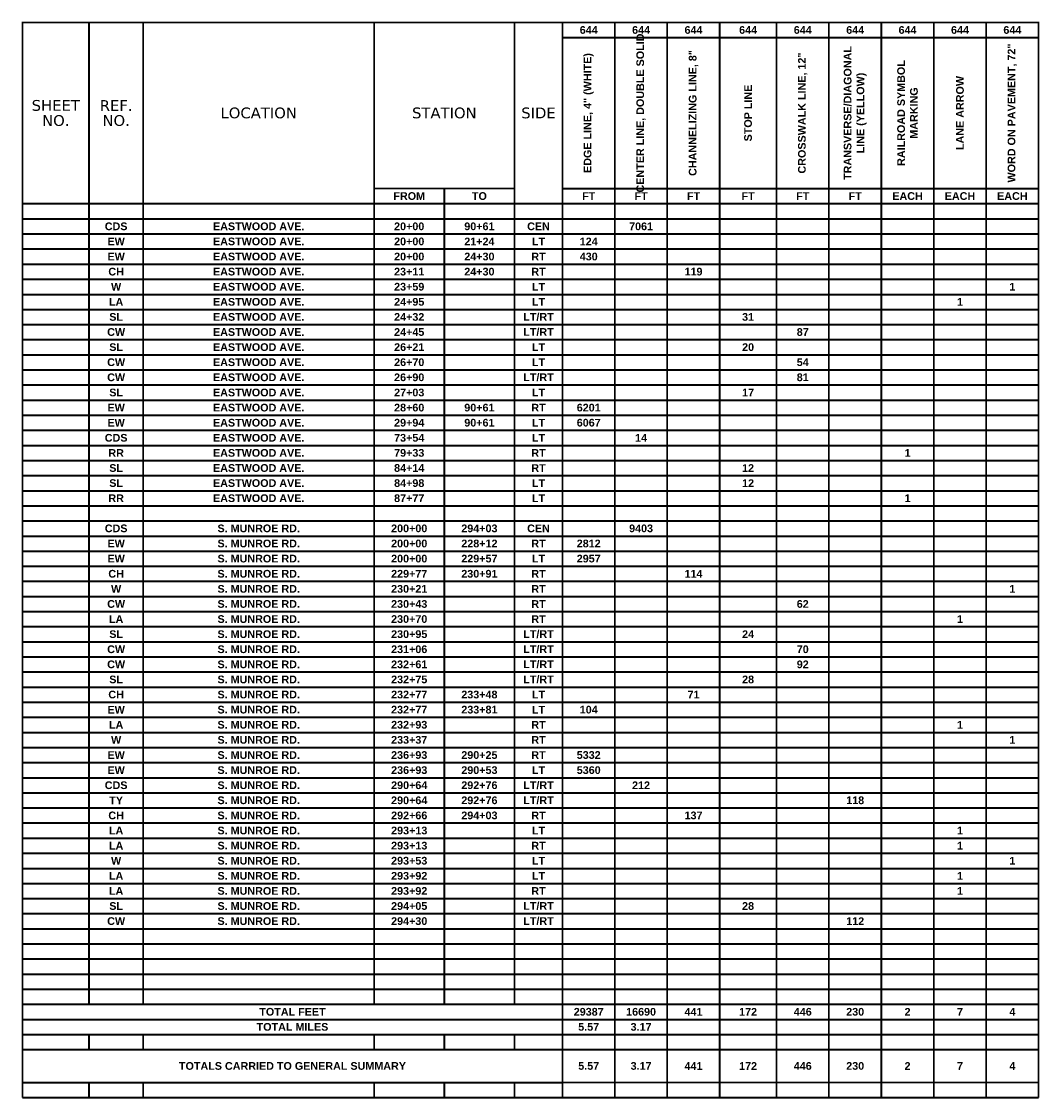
# Model space of a CAD drawing. Header units: feet. Extents: x 0 to 4031, y -13 to 232.
# Tile 1 of 2: x 0 to 12, y -13 to 0. Entities that reach past the tile are written whole.
import ezdxf

# ---------------------------------------------------------------- set-up
doc = ezdxf.new("R2010")
doc.units = ezdxf.units.FT
doc.header["$MEASUREMENT"] = 0
doc.layers.add('SC_Scratch1', color=7, linetype='Continuous', lineweight=15, plot=False)
doc.layers.add('SH_Text', color=7, linetype='Continuous', lineweight=35)
doc.styles.get("Standard").update_dxf_attribs({"font": 'arial.ttf'})

# ---------------------------------------------------------------- blocks, each defined once
blk = doc.blocks.new('*A1290')
at = {"layer": 'SH_Text', "color": 7, "linetype": 'Continuous', "ltscale": 0.083333, "const_width": 0.0208}
for points in [[(11.917, -12.604), (11.917, 0), (0, 0), (0, -12.604)], [(0.781, 0), (0.781, -11.51)], [(1.417, 0), (1.417, -11.51)], [(4.125, 0), (4.125, -11.51)], [(5.771, 0), (5.771, -11.51)], [(6.333, 0), (6.333, -12.604)], [(6.948, 0), (6.948, -12.604)], [(7.562, 0), (7.562, -12.604)], [(8.177, 0), (8.177, -12.604)], [(8.844, 0), (8.844, -12.604)], [(9.458, 0), (9.458, -12.604)], [(10.073, 0), (10.073, -12.604)], [(10.688, 0), (10.688, -12.604)], [(11.302, 0), (11.302, -12.604)], [(4.125, -1.948), (5.771, -1.948)], [(4.948, -1.948), (4.948, -11.51)], [(0, -2.125), (11.917, -2.125)], [(0.781, -11.865), (0.781, -12.042)], [(1.417, -11.865), (1.417, -12.042)], [(4.125, -11.865), (4.125, -12.042)], [(4.948, -11.865), (4.948, -12.042)], [(5.771, -11.865), (5.771, -12.042)], [(6.333, -12.042), (11.917, -12.042)], [(0.781, -12.427), (0.781, -12.604)], [(1.417, -12.427), (1.417, -12.604)], [(4.125, -12.427), (4.125, -12.604)], [(4.948, -12.427), (4.948, -12.604)], [(5.771, -12.427), (5.771, -12.604)], [(6.333, -12.427), (11.917, -12.427)]]:
    blk.add_lwpolyline(points, dxfattribs=at)
at = {"layer": 'SH_Text', "color": 7, "linetype": 'Continuous', "ltscale": 0.083333}
for points in [[(6.333, -0.177), (11.917, -0.177)], [(6.333, -1.948), (11.917, -1.948)], [(0, -2.302), (11.917, -2.302)], [(0, -2.479), (11.917, -2.479)], [(0, -2.656), (11.917, -2.656)], [(0, -2.833), (11.917, -2.833)], [(0, -3.01), (11.917, -3.01)], [(0, -3.188), (11.917, -3.188)], [(0, -3.365), (11.917, -3.365)], [(0, -3.542), (11.917, -3.542)], [(0, -3.719), (11.917, -3.719)], [(0, -3.896), (11.917, -3.896)], [(0, -4.073), (11.917, -4.073)], [(0, -4.25), (11.917, -4.25)], [(0, -4.427), (11.917, -4.427)], [(0, -4.604), (11.917, -4.604)], [(0, -4.781), (11.917, -4.781)], [(0, -4.958), (11.917, -4.958)], [(0, -5.135), (11.917, -5.135)], [(0, -5.312), (11.917, -5.312)], [(0, -5.49), (11.917, -5.49)], [(0, -5.667), (11.917, -5.667)], [(0, -5.844), (11.917, -5.844)], [(0, -6.021), (11.917, -6.021)], [(0, -6.198), (11.917, -6.198)], [(0, -6.375), (11.917, -6.375)], [(0, -6.552), (11.917, -6.552)], [(0, -6.729), (11.917, -6.729)], [(0, -6.906), (11.917, -6.906)], [(0, -7.083), (11.917, -7.083)], [(0, -7.26), (11.917, -7.26)], [(0, -7.438), (11.917, -7.438)], [(0, -7.615), (11.917, -7.615)], [(0, -7.792), (11.917, -7.792)], [(0, -7.969), (11.917, -7.969)], [(0, -8.146), (11.917, -8.146)], [(0, -8.323), (11.917, -8.323)], [(0, -8.5), (11.917, -8.5)], [(0, -8.677), (11.917, -8.677)], [(0, -8.854), (11.917, -8.854)], [(0, -9.031), (11.917, -9.031)], [(0, -9.208), (11.917, -9.208)], [(0, -9.385), (11.917, -9.385)], [(0, -9.562), (11.917, -9.562)], [(0, -9.74), (11.917, -9.74)], [(0, -9.917), (11.917, -9.917)], [(0, -10.094), (11.917, -10.094)], [(0, -10.271), (11.917, -10.271)], [(0, -10.448), (11.917, -10.448)], [(0, -10.625), (11.917, -10.625)], [(0, -10.802), (11.917, -10.802)], [(0, -10.979), (11.917, -10.979)], [(0, -11.156), (11.917, -11.156)], [(0, -11.333), (11.917, -11.333)], [(0, -11.51), (11.917, -11.51)], [(0, -11.688), (11.917, -11.688)], [(0, -11.865), (11.917, -11.865)], [(0, -12.042), (6.333, -12.042)], [(0, -12.427), (6.333, -12.427)], [(0, -12.604), (11.917, -12.604)]]:
    blk.add_lwpolyline(points, dxfattribs=at)
at = {"layer": 'SH_Text', "color": 7, "attachment_point": 5}
for s, insert, char_height in [('\\fArial|b1|i0|c0|p34;644', (6.641, -0.089), 0.09028), ('\\fArial|b1|i0|c0|p34;644', (7.255, -0.089), 0.09028), ('\\fArial|b1|i0|c0|p34;644', (7.87, -0.089), 0.09028), ('\\fArial|b1|i0|c0|p34;644', (8.51, -0.089), 0.09028), ('\\fArial|b1|i0|c0|p34;644', (9.151, -0.089), 0.09028), ('\\fArial|b1|i0|c0|p34;644', (9.766, -0.089), 0.09028), ('\\fArial|b1|i0|c0|p34;644', (10.38, -0.089), 0.09028), ('\\fArial|b1|i0|c0|p34;644', (10.995, -0.089), 0.09028), ('\\fArial|b1|i0|c0|p34;644', (11.609, -0.089), 0.09028), ('\\fVerdana|b0|i0|c0|p34;SHEET', (0.391, -0.974), 0.12639), ('\\fVerdana|b0|i0|c0|p34;REF.', (1.099, -0.974), 0.12639), ('\\fVerdana|b0|i0|c0|p34;LOCATION', (2.771, -1.062), 0.12639), ('\\fVerdana|b0|i0|c0|p34;STATION', (4.948, -1.062), 0.12639), ('\\fVerdana|b0|i0|c0|p34;SIDE', (6.052, -1.062), 0.12639), ('\\fVerdana|b0|i0|c0|p34;NO.', (0.391, -1.151), 0.12639), ('\\fVerdana|b0|i0|c0|p34;NO.', (1.099, -1.151), 0.12639), ('\\fArial|b1|i0|c0|p34;FROM', (4.536, -2.036), 0.09028), ('\\fArial|b1|i0|c0|p34;TO', (5.359, -2.036), 0.09028), ('\\fArial|b1|i0|c0|p34;FT', (6.641, -2.036), 0.09028), ('\\fArial|b1|i0|c0|p34;FT', (7.255, -2.036), 0.09028), ('\\fArial|b1|i0|c0|p34;FT', (7.87, -2.036), 0.09028), ('\\fArial|b1|i0|c0|p34;FT', (8.51, -2.036), 0.09028), ('\\fArial|b1|i0|c0|p34;FT', (9.151, -2.036), 0.09028), ('\\fArial|b1|i0|c0|p34;FT', (9.766, -2.036), 0.09028), ('\\fArial|b1|i0|c0|p34;EACH', (10.38, -2.036), 0.09028), ('\\fArial|b1|i0|c0|p34;EACH', (10.995, -2.036), 0.09028), ('\\fArial|b1|i0|c0|p34;EACH', (11.609, -2.036), 0.09028), ('\\fArial|b1|i0|c0|p34; ', (2.771, -2.036), 0.09028), ('\\fArial|b1|i0|c0|p34;CDS', (1.099, -2.391), 0.09028), ('\\fArial|b1|i0|c0|p34;EASTWOOD AVE.', (2.771, -2.391), 0.09028), ('\\fArial|b1|i0|c0|p34;20+00', (4.536, -2.391), 0.09028), ('\\fArial|b1|i0|c0|p34;90+61', (5.359, -2.391), 0.09028), ('\\fArial|b1|i0|c0|p34;CEN', (6.052, -2.391), 0.09028), ('\\fArial|b1|i0|c0|p34;7061', (7.255, -2.391), 0.09028), ('\\fArial|b1|i0|c0|p34;EW', (1.099, -2.568), 0.09028), ('\\fArial|b1|i0|c0|p34;EASTWOOD AVE.', (2.771, -2.568), 0.09028), ('\\fArial|b1|i0|c0|p34;20+00', (4.536, -2.568), 0.09028), ('\\fArial|b1|i0|c0|p34;21+24', (5.359, -2.568), 0.09028), ('\\fArial|b1|i0|c0|p34;LT', (6.052, -2.568), 0.09028), ('\\fArial|b1|i0|c0|p34;124', (6.641, -2.568), 0.09028), ('\\fArial|b1|i0|c0|p34;EW', (1.099, -2.745), 0.09028), ('\\fArial|b1|i0|c0|p34;EASTWOOD AVE.', (2.771, -2.745), 0.09028), ('\\fArial|b1|i0|c0|p34;20+00', (4.536, -2.745), 0.09028), ('\\fArial|b1|i0|c0|p34;24+30', (5.359, -2.745), 0.09028), ('\\fArial|b1|i0|c0|p34;RT', (6.052, -2.745), 0.09028), ('\\fArial|b1|i0|c0|p34;430', (6.641, -2.745), 0.09028), ('\\fArial|b1|i0|c0|p34;CH', (1.099, -2.922), 0.09028), ('\\fArial|b1|i0|c0|p34;EASTWOOD AVE.', (2.771, -2.922), 0.09028), ('\\fArial|b1|i0|c0|p34;23+11', (4.536, -2.922), 0.09028), ('\\fArial|b1|i0|c0|p34;24+30', (5.359, -2.922), 0.09028), ('\\fArial|b1|i0|c0|p34;RT', (6.052, -2.922), 0.09028), ('\\fArial|b1|i0|c0|p34;119', (7.87, -2.922), 0.09028), ('\\fArial|b1|i0|c0|p34; ', (0.391, -3.099), 0.09028), ('\\fArial|b1|i0|c0|p34;W', (1.099, -3.099), 0.09028), ('\\fArial|b1|i0|c0|p34;EASTWOOD AVE.', (2.771, -3.099), 0.09028), ('\\fArial|b1|i0|c0|p34;23+59', (4.536, -3.099), 0.09028), ('\\fArial|b1|i0|c0|p34;LT', (6.052, -3.099), 0.09028), ('\\fArial|b1|i0|c0|p34;1', (11.609, -3.099), 0.09028), ('\\fArial|b1|i0|c0|p34;LA', (1.099, -3.276), 0.09028), ('\\fArial|b1|i0|c0|p34;EASTWOOD AVE.', (2.771, -3.276), 0.09028), ('\\fArial|b1|i0|c0|p34;24+95', (4.536, -3.276), 0.09028), ('\\fArial|b1|i0|c0|p34;LT', (6.052, -3.276), 0.09028), ('\\fArial|b1|i0|c0|p34;1', (10.995, -3.276), 0.09028), ('\\fArial|b1|i0|c0|p34;SL', (1.099, -3.453), 0.09028), ('\\fArial|b1|i0|c0|p34;EASTWOOD AVE.', (2.771, -3.453), 0.09028), ('\\fArial|b1|i0|c0|p34;24+32', (4.536, -3.453), 0.09028), ('\\fArial|b1|i0|c0|p34;LT/RT', (6.052, -3.453), 0.09028), ('\\fArial|b1|i0|c0|p34;31', (8.51, -3.453), 0.09028), ('\\fArial|b1|i0|c0|p34; ', (0.391, -3.453), 0.09028), ('\\fArial|b1|i0|c0|p34;CW', (1.099, -3.63), 0.09028), ('\\fArial|b1|i0|c0|p34;EASTWOOD AVE.', (2.771, -3.63), 0.09028), ('\\fArial|b1|i0|c0|p34;24+45', (4.536, -3.63), 0.09028), ('\\fArial|b1|i0|c0|p34;LT/RT', (6.052, -3.63), 0.09028), ('\\fArial|b1|i0|c0|p34;87', (9.151, -3.63), 0.09028), ('\\fArial|b1|i0|c0|p34;SL', (1.099, -3.807), 0.09028), ('\\fArial|b1|i0|c0|p34;EASTWOOD AVE.', (2.771, -3.807), 0.09028), ('\\fArial|b1|i0|c0|p34;26+21', (4.536, -3.807), 0.09028), ('\\fArial|b1|i0|c0|p34;LT', (6.052, -3.807), 0.09028), ('\\fArial|b1|i0|c0|p34;20', (8.51, -3.807), 0.09028), ('\\fArial|b1|i0|c0|p34;CW', (1.099, -3.984), 0.09028), ('\\fArial|b1|i0|c0|p34;EASTWOOD AVE.', (2.771, -3.984), 0.09028), ('\\fArial|b1|i0|c0|p34;26+70', (4.536, -3.984), 0.09028), ('\\fArial|b1|i0|c0|p34;LT', (6.052, -3.984), 0.09028), ('\\fArial|b1|i0|c0|p34;54', (9.151, -3.984), 0.09028), ('\\fArial|b1|i0|c0|p34;CW', (1.099, -4.161), 0.09028), ('\\fArial|b1|i0|c0|p34;EASTWOOD AVE.', (2.771, -4.161), 0.09028), ('\\fArial|b1|i0|c0|p34;26+90', (4.536, -4.161), 0.09028), ('\\fArial|b1|i0|c0|p34;LT/RT', (6.052, -4.161), 0.09028), ('\\fArial|b1|i0|c0|p34;81', (9.151, -4.161), 0.09028), ('\\fArial|b1|i0|c0|p34;SL', (1.099, -4.339), 0.09028), ('\\fArial|b1|i0|c0|p34;EASTWOOD AVE.', (2.771, -4.339), 0.09028), ('\\fArial|b1|i0|c0|p34;27+03', (4.536, -4.339), 0.09028), ('\\fArial|b1|i0|c0|p34;LT', (6.052, -4.339), 0.09028), ('\\fArial|b1|i0|c0|p34;17', (8.51, -4.339), 0.09028), ('\\fArial|b1|i0|c0|p34;EW', (1.099, -4.516), 0.09028), ('\\fArial|b1|i0|c0|p34;EASTWOOD AVE.', (2.771, -4.516), 0.09028), ('\\fArial|b1|i0|c0|p34;28+60', (4.536, -4.516), 0.09028), ('\\fArial|b1|i0|c0|p34;90+61', (5.359, -4.516), 0.09028), ('\\fArial|b1|i0|c0|p34;RT', (6.052, -4.516), 0.09028), ('\\fArial|b1|i0|c0|p34;6201', (6.641, -4.516), 0.09028), ('\\fArial|b1|i0|c0|p34;EW', (1.099, -4.693), 0.09028), ('\\fArial|b1|i0|c0|p34;EASTWOOD AVE.', (2.771, -4.693), 0.09028), ('\\fArial|b1|i0|c0|p34;29+94', (4.536, -4.693), 0.09028), ('\\fArial|b1|i0|c0|p34;90+61', (5.359, -4.693), 0.09028), ('\\fArial|b1|i0|c0|p34;LT', (6.052, -4.693), 0.09028), ('\\fArial|b1|i0|c0|p34;6067', (6.641, -4.693), 0.09028), ('\\fArial|b1|i0|c0|p34;CDS', (1.099, -4.87), 0.09028), ('\\fArial|b1|i0|c0|p34;EASTWOOD AVE.', (2.771, -4.87), 0.09028), ('\\fArial|b1|i0|c0|p34;73+54', (4.536, -4.87), 0.09028), ('\\fArial|b1|i0|c0|p34;LT', (6.052, -4.87), 0.09028), ('\\fArial|b1|i0|c0|p34;14', (7.255, -4.87), 0.09028), ('\\fArial|b1|i0|c0|p34;RR', (1.099, -5.047), 0.09028), ('\\fArial|b1|i0|c0|p34;EASTWOOD AVE.', (2.771, -5.047), 0.09028), ('\\fArial|b1|i0|c0|p34;79+33', (4.536, -5.047), 0.09028), ('\\fArial|b1|i0|c0|p34;RT', (6.052, -5.047), 0.09028), ('\\fArial|b1|i0|c0|p34;1', (10.38, -5.047), 0.09028), ('\\fArial|b1|i0|c0|p34;SL', (1.099, -5.224), 0.09028), ('\\fArial|b1|i0|c0|p34;EASTWOOD AVE.', (2.771, -5.224), 0.09028), ('\\fArial|b1|i0|c0|p34;84+14', (4.536, -5.224), 0.09028), ('\\fArial|b1|i0|c0|p34;RT', (6.052, -5.224), 0.09028), ('\\fArial|b1|i0|c0|p34;12', (8.51, -5.224), 0.09028), ('\\fArial|b1|i0|c0|p34;SL', (1.099, -5.401), 0.09028), ('\\fArial|b1|i0|c0|p34;EASTWOOD AVE.', (2.771, -5.401), 0.09028), ('\\fArial|b1|i0|c0|p34;84+98', (4.536, -5.401), 0.09028), ('\\fArial|b1|i0|c0|p34;LT', (6.052, -5.401), 0.09028), ('\\fArial|b1|i0|c0|p34;12', (8.51, -5.401), 0.09028), ('\\fArial|b1|i0|c0|p34;RR', (1.099, -5.578), 0.09028), ('\\fArial|b1|i0|c0|p34;EASTWOOD AVE.', (2.771, -5.578), 0.09028), ('\\fArial|b1|i0|c0|p34;87+77', (4.536, -5.578), 0.09028), ('\\fArial|b1|i0|c0|p34;LT', (6.052, -5.578), 0.09028), ('\\fArial|b1|i0|c0|p34;1', (10.38, -5.578), 0.09028), ('\\fArial|b1|i0|c0|p34;CDS', (1.099, -5.932), 0.09028), ('\\fArial|b1|i0|c0|p34;S. MUNROE RD.', (2.771, -5.932), 0.09028), ('\\fArial|b1|i0|c0|p34;200+00', (4.536, -5.932), 0.09028), ('\\fArial|b1|i0|c0|p34;294+03', (5.359, -5.932), 0.09028), ('\\fArial|b1|i0|c0|p34;CEN', (6.052, -5.932), 0.09028), ('\\fArial|b1|i0|c0|p34;9403', (7.255, -5.932), 0.09028), ('\\fArial|b1|i0|c0|p34;EW', (1.099, -6.109), 0.09028), ('\\fArial|b1|i0|c0|p34;S. MUNROE RD.', (2.771, -6.109), 0.09028), ('\\fArial|b1|i0|c0|p34;200+00', (4.536, -6.109), 0.09028), ('\\fArial|b1|i0|c0|p34;228+12', (5.359, -6.109), 0.09028), ('\\fArial|b1|i0|c0|p34;RT', (6.052, -6.109), 0.09028), ('\\fArial|b1|i0|c0|p34;2812', (6.641, -6.109), 0.09028), ('\\fArial|b1|i0|c0|p34;EW', (1.099, -6.286), 0.09028), ('\\fArial|b1|i0|c0|p34;S. MUNROE RD.', (2.771, -6.286), 0.09028), ('\\fArial|b1|i0|c0|p34;200+00', (4.536, -6.286), 0.09028), ('\\fArial|b1|i0|c0|p34;229+57', (5.359, -6.286), 0.09028), ('\\fArial|b1|i0|c0|p34;LT', (6.052, -6.286), 0.09028), ('\\fArial|b1|i0|c0|p34;2957', (6.641, -6.286), 0.09028), ('\\fArial|b1|i0|c0|p34;CH', (1.099, -6.464), 0.09028), ('\\fArial|b1|i0|c0|p34;S. MUNROE RD.', (2.771, -6.464), 0.09028), ('\\fArial|b1|i0|c0|p34;229+77', (4.536, -6.464), 0.09028), ('\\fArial|b1|i0|c0|p34;230+91', (5.359, -6.464), 0.09028), ('\\fArial|b1|i0|c0|p34;RT', (6.052, -6.464), 0.09028), ('\\fArial|b1|i0|c0|p34;114', (7.87, -6.464), 0.09028), ('\\fArial|b1|i0|c0|p34;W', (1.099, -6.641), 0.09028), ('\\fArial|b1|i0|c0|p34;S. MUNROE RD.', (2.771, -6.641), 0.09028), ('\\fArial|b1|i0|c0|p34;230+21', (4.536, -6.641), 0.09028), ('\\fArial|b1|i0|c0|p34;RT', (6.052, -6.641), 0.09028), ('\\fArial|b1|i0|c0|p34;1', (11.609, -6.641), 0.09028), ('\\fArial|b1|i0|c0|p34;CW', (1.099, -6.818), 0.09028), ('\\fArial|b1|i0|c0|p34;S. MUNROE RD.', (2.771, -6.818), 0.09028), ('\\fArial|b1|i0|c0|p34;230+43', (4.536, -6.818), 0.09028), ('\\fArial|b1|i0|c0|p34;RT', (6.052, -6.818), 0.09028), ('\\fArial|b1|i0|c0|p34;62', (9.151, -6.818), 0.09028), ('\\fArial|b1|i0|c0|p34;LA', (1.099, -6.995), 0.09028), ('\\fArial|b1|i0|c0|p34;S. MUNROE RD.', (2.771, -6.995), 0.09028), ('\\fArial|b1|i0|c0|p34;230+70', (4.536, -6.995), 0.09028), ('\\fArial|b1|i0|c0|p34;RT', (6.052, -6.995), 0.09028), ('\\fArial|b1|i0|c0|p34;1', (10.995, -6.995), 0.09028), ('\\fArial|b1|i0|c0|p34;SL', (1.099, -7.172), 0.09028), ('\\fArial|b1|i0|c0|p34;S. MUNROE RD.', (2.771, -7.172), 0.09028), ('\\fArial|b1|i0|c0|p34;230+95', (4.536, -7.172), 0.09028), ('\\fArial|b1|i0|c0|p34;LT/RT', (6.052, -7.172), 0.09028), ('\\fArial|b1|i0|c0|p34;24', (8.51, -7.172), 0.09028), ('\\fArial|b1|i0|c0|p34;CW', (1.099, -7.349), 0.09028), ('\\fArial|b1|i0|c0|p34;S. MUNROE RD.', (2.771, -7.349), 0.09028), ('\\fArial|b1|i0|c0|p34;231+06', (4.536, -7.349), 0.09028), ('\\fArial|b1|i0|c0|p34;LT/RT', (6.052, -7.349), 0.09028), ('\\fArial|b1|i0|c0|p34;70', (9.151, -7.349), 0.09028), ('\\fArial|b1|i0|c0|p34;CW', (1.099, -7.526), 0.09028), ('\\fArial|b1|i0|c0|p34;S. MUNROE RD.', (2.771, -7.526), 0.09028), ('\\fArial|b1|i0|c0|p34;232+61', (4.536, -7.526), 0.09028), ('\\fArial|b1|i0|c0|p34;LT/RT', (6.052, -7.526), 0.09028), ('\\fArial|b1|i0|c0|p34;92', (9.151, -7.526), 0.09028), ('\\fArial|b1|i0|c0|p34;SL', (1.099, -7.703), 0.09028), ('\\fArial|b1|i0|c0|p34;S. MUNROE RD.', (2.771, -7.703), 0.09028), ('\\fArial|b1|i0|c0|p34;232+75', (4.536, -7.703), 0.09028), ('\\fArial|b1|i0|c0|p34;LT/RT', (6.052, -7.703), 0.09028), ('\\fArial|b1|i0|c0|p34;28', (8.51, -7.703), 0.09028), ('\\fArial|b1|i0|c0|p34;CH', (1.099, -7.88), 0.09028), ('\\fArial|b1|i0|c0|p34;S. MUNROE RD.', (2.771, -7.88), 0.09028), ('\\fArial|b1|i0|c0|p34;232+77', (4.536, -7.88), 0.09028), ('\\fArial|b1|i0|c0|p34;233+48', (5.359, -7.88), 0.09028), ('\\fArial|b1|i0|c0|p34;LT', (6.052, -7.88), 0.09028), ('\\fArial|b1|i0|c0|p34;71', (7.87, -7.88), 0.09028), ('\\fArial|b1|i0|c0|p34;EW', (1.099, -8.057), 0.09028), ('\\fArial|b1|i0|c0|p34;S. MUNROE RD.', (2.771, -8.057), 0.09028), ('\\fArial|b1|i0|c0|p34;232+77', (4.536, -8.057), 0.09028), ('\\fArial|b1|i0|c0|p34;233+81', (5.359, -8.057), 0.09028), ('\\fArial|b1|i0|c0|p34;LT', (6.052, -8.057), 0.09028), ('\\fArial|b1|i0|c0|p34;104', (6.641, -8.057), 0.09028), ('\\fArial|b1|i0|c0|p34;LA', (1.099, -8.234), 0.09028), ('\\fArial|b1|i0|c0|p34;S. MUNROE RD.', (2.771, -8.234), 0.09028), ('\\fArial|b1|i0|c0|p34;232+93', (4.536, -8.234), 0.09028), ('\\fArial|b1|i0|c0|p34;RT', (6.052, -8.234), 0.09028), ('\\fArial|b1|i0|c0|p34;1', (10.995, -8.234), 0.09028), ('\\fArial|b1|i0|c0|p34;W', (1.099, -8.411), 0.09028), ('\\fArial|b1|i0|c0|p34;S. MUNROE RD.', (2.771, -8.411), 0.09028), ('\\fArial|b1|i0|c0|p34;233+37', (4.536, -8.411), 0.09028), ('\\fArial|b1|i0|c0|p34;RT', (6.052, -8.411), 0.09028), ('\\fArial|b1|i0|c0|p34;1', (11.609, -8.411), 0.09028), ('\\fArial|b1|i0|c0|p34;EW', (1.099, -8.589), 0.09028), ('\\fArial|b1|i0|c0|p34;S. MUNROE RD.', (2.771, -8.589), 0.09028), ('\\fArial|b1|i0|c0|p34;236+93', (4.536, -8.589), 0.09028), ('\\fArial|b1|i0|c0|p34;290+25', (5.359, -8.589), 0.09028), ('\\fArial|b1|i0|c0|p34;RT', (6.052, -8.589), 0.09028), ('\\fArial|b1|i0|c0|p34;5332', (6.641, -8.589), 0.09028), ('\\fArial|b1|i0|c0|p34;EW', (1.099, -8.766), 0.09028), ('\\fArial|b1|i0|c0|p34;S. MUNROE RD.', (2.771, -8.766), 0.09028), ('\\fArial|b1|i0|c0|p34;236+93', (4.536, -8.766), 0.09028), ('\\fArial|b1|i0|c0|p34;290+53', (5.359, -8.766), 0.09028), ('\\fArial|b1|i0|c0|p34;LT', (6.052, -8.766), 0.09028), ('\\fArial|b1|i0|c0|p34;5360', (6.641, -8.766), 0.09028), ('\\fArial|b1|i0|c0|p34;CDS', (1.099, -8.943), 0.09028), ('\\fArial|b1|i0|c0|p34;S. MUNROE RD.', (2.771, -8.943), 0.09028), ('\\fArial|b1|i0|c0|p34;290+64', (4.536, -8.943), 0.09028), ('\\fArial|b1|i0|c0|p34;292+76', (5.359, -8.943), 0.09028), ('\\fArial|b1|i0|c0|p34;LT/RT', (6.052, -8.943), 0.09028), ('\\fArial|b1|i0|c0|p34;212', (7.255, -8.943), 0.09028), ('\\fArial|b1|i0|c0|p34;TY', (1.099, -9.12), 0.09028), ('\\fArial|b1|i0|c0|p34;S. MUNROE RD.', (2.771, -9.12), 0.09028), ('\\fArial|b1|i0|c0|p34;290+64', (4.536, -9.12), 0.09028), ('\\fArial|b1|i0|c0|p34;292+76', (5.359, -9.12), 0.09028), ('\\fArial|b1|i0|c0|p34;LT/RT', (6.052, -9.12), 0.09028), ('\\fArial|b1|i0|c0|p34;118', (9.766, -9.12), 0.09028), ('\\fArial|b1|i0|c0|p34;CH', (1.099, -9.297), 0.09028), ('\\fArial|b1|i0|c0|p34;S. MUNROE RD.', (2.771, -9.297), 0.09028), ('\\fArial|b1|i0|c0|p34;292+66', (4.536, -9.297), 0.09028), ('\\fArial|b1|i0|c0|p34;294+03', (5.359, -9.297), 0.09028), ('\\fArial|b1|i0|c0|p34;RT', (6.052, -9.297), 0.09028), ('\\fArial|b1|i0|c0|p34;137', (7.87, -9.297), 0.09028), ('\\fArial|b1|i0|c0|p34;LA', (1.099, -9.474), 0.09028), ('\\fArial|b1|i0|c0|p34;S. MUNROE RD.', (2.771, -9.474), 0.09028), ('\\fArial|b1|i0|c0|p34;293+13', (4.536, -9.474), 0.09028), ('\\fArial|b1|i0|c0|p34;LT', (6.052, -9.474), 0.09028), ('\\fArial|b1|i0|c0|p34;1', (10.995, -9.474), 0.09028), ('\\fArial|b1|i0|c0|p34;LA', (1.099, -9.651), 0.09028), ('\\fArial|b1|i0|c0|p34;S. MUNROE RD.', (2.771, -9.651), 0.09028), ('\\fArial|b1|i0|c0|p34;293+13', (4.536, -9.651), 0.09028), ('\\fArial|b1|i0|c0|p34;RT', (6.052, -9.651), 0.09028), ('\\fArial|b1|i0|c0|p34;1', (10.995, -9.651), 0.09028), ('\\fArial|b1|i0|c0|p34;W', (1.099, -9.828), 0.09028), ('\\fArial|b1|i0|c0|p34;S. MUNROE RD.', (2.771, -9.828), 0.09028), ('\\fArial|b1|i0|c0|p34;293+53', (4.536, -9.828), 0.09028), ('\\fArial|b1|i0|c0|p34;LT', (6.052, -9.828), 0.09028), ('\\fArial|b1|i0|c0|p34;1', (11.609, -9.828), 0.09028), ('\\fArial|b1|i0|c0|p34;LA', (1.099, -10.005), 0.09028), ('\\fArial|b1|i0|c0|p34;S. MUNROE RD.', (2.771, -10.005), 0.09028), ('\\fArial|b1|i0|c0|p34;293+92', (4.536, -10.005), 0.09028), ('\\fArial|b1|i0|c0|p34;LT', (6.052, -10.005), 0.09028), ('\\fArial|b1|i0|c0|p34;1', (10.995, -10.005), 0.09028), ('\\fArial|b1|i0|c0|p34;LA', (1.099, -10.182), 0.09028), ('\\fArial|b1|i0|c0|p34;S. MUNROE RD.', (2.771, -10.182), 0.09028), ('\\fArial|b1|i0|c0|p34;293+92', (4.536, -10.182), 0.09028), ('\\fArial|b1|i0|c0|p34;RT', (6.052, -10.182), 0.09028), ('\\fArial|b1|i0|c0|p34;1', (10.995, -10.182), 0.09028), ('\\fArial|b1|i0|c0|p34;SL', (1.099, -10.359), 0.09028), ('\\fArial|b1|i0|c0|p34;S. MUNROE RD.', (2.771, -10.359), 0.09028), ('\\fArial|b1|i0|c0|p34;294+05', (4.536, -10.359), 0.09028), ('\\fArial|b1|i0|c0|p34;LT/RT', (6.052, -10.359), 0.09028), ('\\fArial|b1|i0|c0|p34;28', (8.51, -10.359), 0.09028), ('\\fArial|b1|i0|c0|p34; ', (0.391, -10.359), 0.09028), ('\\fArial|b1|i0|c0|p34;CW', (1.099, -10.536), 0.09028), ('\\fArial|b1|i0|c0|p34;S. MUNROE RD.', (2.771, -10.536), 0.09028), ('\\fArial|b1|i0|c0|p34;294+30', (4.536, -10.536), 0.09028), ('\\fArial|b1|i0|c0|p34;LT/RT', (6.052, -10.536), 0.09028), ('\\fArial|b1|i0|c0|p34;112', (9.766, -10.536), 0.09028), ('\\fArial|b1|i0|c0|p34;TOTAL FEET', (3.167, -11.599), 0.09028), ('\\fArial|b1|i0|c0|p34;29387', (6.641, -11.599), 0.09028), ('\\fArial|b1|i0|c0|p34;16690', (7.255, -11.599), 0.09028), ('\\fArial|b1|i0|c0|p34;441', (7.87, -11.599), 0.09028), ('\\fArial|b1|i0|c0|p34;172', (8.51, -11.599), 0.09028), ('\\fArial|b1|i0|c0|p34;446', (9.151, -11.599), 0.09028), ('\\fArial|b1|i0|c0|p34;230', (9.766, -11.599), 0.09028), ('\\fArial|b1|i0|c0|p34;2', (10.38, -11.599), 0.09028), ('\\fArial|b1|i0|c0|p34;7', (10.995, -11.599), 0.09028), ('\\fArial|b1|i0|c0|p34;4', (11.609, -11.599), 0.09028), ('\\fArial|b1|i0|c0|p34;TOTAL MILES', (3.167, -11.776), 0.09028), ('\\fArial|b1|i0|c0|p34;5.57', (6.641, -11.776), 0.09028), ('\\fArial|b1|i0|c0|p34;3.17', (7.255, -11.776), 0.09028), ('\\fArial|b1|i0|c0|p34;TOTALS CARRIED TO GENERAL SUMMARY', (3.167, -12.234), 0.09028), ('\\fArial|b1|i0|c0|p34;5.57', (6.641, -12.234), 0.09028), ('\\fArial|b1|i0|c0|p34;3.17', (7.255, -12.234), 0.09028), ('\\fArial|b1|i0|c0|p34;441', (7.87, -12.234), 0.09028), ('\\fArial|b1|i0|c0|p34;172', (8.51, -12.234), 0.09028), ('\\fArial|b1|i0|c0|p34;446', (9.151, -12.234), 0.09028), ('\\fArial|b1|i0|c0|p34;230', (9.766, -12.234), 0.09028), ('\\fArial|b1|i0|c0|p34;2', (10.38, -12.234), 0.09028), ('\\fArial|b1|i0|c0|p34;7', (10.995, -12.234), 0.09028), ('\\fArial|b1|i0|c0|p34;4', (11.609, -12.234), 0.09028)]:
    blk.add_mtext(s, dxfattribs=dict(at, insert=insert, char_height=char_height))
at = {"layer": 'SH_Text', "color": 7, "char_height": 0.09028, "width": 1.77083, "attachment_point": 5, "rotation": 90}
for s, insert in [('\\fArial|b1|i0|c0|p34;CENTER LINE, DOUBLE SOLID', (7.255, -1.062)), ('\\fArial|b1|i0|c0|p34;TRANSVERSE/DIAGONAL LINE (YELLOW)', (9.766, -1.062)), ('\\fArial|b1|i0|c0|p34;RAILROAD SYMBOL MARKING', (10.38, -1.062)), ('\\fArial|b1|i0|c0|p34;WORD ON PAVEMENT, 72"', (11.609, -1.062)), ('\\fArial|b1|i0|c0|p34;EDGE LINE, 4" (WHITE)', (6.641, -1.062)), ('\\fArial|b1|i0|c0|p34;CHANNELIZING LINE, 8"', (7.87, -1.062)), ('\\fArial|b1|i0|c0|p34;CROSSWALK LINE, 12"', (9.151, -1.062)), ('\\fArial|b1|i0|c0|p34;LANE ARROW', (10.995, -1.062)), ('\\fArial|b1|i0|c0|p34;STOP LINE', (8.51, -1.062))]:
    blk.add_mtext(s, dxfattribs=dict(at, insert=insert))

msp = doc.modelspace()

# ---------------------------------------------------------------- block references
at = {"layer": 'SC_Scratch1'}
msp.add_blockref('*A1290', (0, 0), dxfattribs=at)

doc.saveas('drawing.dxf')
